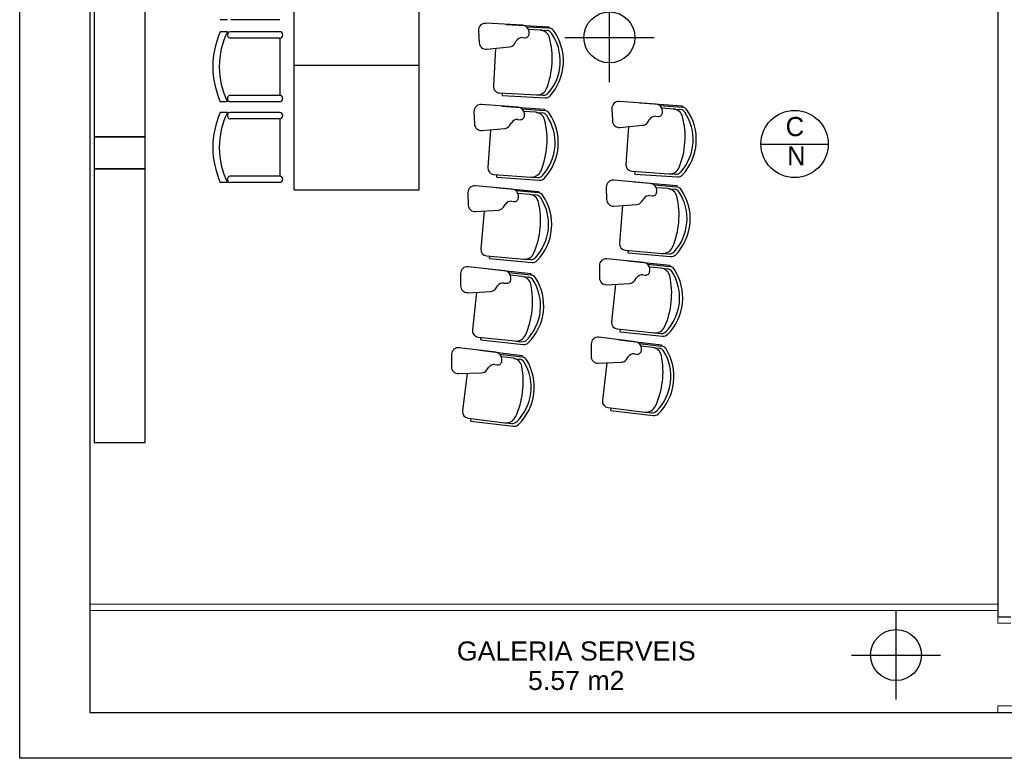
# Model space of a CAD drawing. Header units: metres. Extents: x -1 to 438, y -53 to 52.
# Tile 2 of 27: x 391.15 to 398.88, y 12.84 to 18.64. Entities that reach past the tile are written whole.
import ezdxf

# ---------------------------------------------------------------- set-up
doc = ezdxf.new("R2010")
doc.units = ezdxf.units.M
doc.linetypes.add('CONTINUA', pattern=[0])
for name, color, linetype, lineweight in [('PB MOBLES ACTUAL', 7, 'CONTINUA', 25), ('PB MURS ACTUAL', 7, 'CONTINUA', 25), ('PB TEXT ACTUAL', 7, 'CONTINUA', 25)]:
    doc.layers.add(name, color=color, linetype=linetype, lineweight=lineweight)
doc.styles.add('ARIAL', font='arial.ttf')
doc.styles.add('Century Gothic', font='txt')

msp = doc.modelspace()

# ---------------------------------------------------------------- linework, layer by layer
at = {"layer": 'PB MOBLES ACTUAL', "color": 180, "linetype": 'CONTINUA', "transparency": 33554687}
for p, q in [((393.302, 18.2834), (393.302, 19.2634)), ((394.282, 18.2834), (394.282, 19.2634)), ((392.7769, 18.6403), (392.7217, 18.6403)), ((393.1881, 18.6403), (392.8019, 18.6403)), ((394.7489, 18.5555), (394.7544, 18.4586)), ((395.095, 18.5961), (394.8049, 18.6117)), ((394.9669, 18.6032), (395.3008, 18.5853)), ((394.9669, 18.6032), (395.3008, 18.5853)), ((395.1252, 18.5847), (395.3002, 18.5753)), ((395.2319, 18.5589), (395.1439, 18.5636)), ((395.2392, 18.5585), (395.2832, 18.5562)), ((395.3008, 18.5853), (395.3002, 18.5753)), ((392.7769, 18.546), (392.7217, 18.546)), ((393.1881, 18.546), (392.8019, 18.546)), ((393.1881, 18.496), (392.8019, 18.496)), ((393.1881, 18.496), (393.1881, 18.046)), ((395.0936, 18.4996), (395.1121, 18.4985)), ((395.1456, 18.5311), (395.1453, 18.5443)), ((394.813, 18.4086), (394.9924, 18.4273)), ((394.8815, 18.4158), (394.8655, 18.1179)), ((395.0325, 18.4528), (395.0452, 18.4739)), ((393.302, 17.3034), (393.302, 18.2834)), ((393.302, 18.2834), (394.282, 18.2834)), ((393.302, 18.2834), (394.282, 18.2834)), ((394.282, 17.3034), (394.282, 18.2834)), ((393.1881, 18.046), (392.8019, 18.046)), ((394.9128, 18.0653), (395.2047, 18.0497)), ((394.937, 18.044), (394.938, 18.0639)), ((394.937, 18.044), (395.2708, 18.0261)), ((395.2119, 18.0493), (395.2559, 18.0469)), ((392.7769, 17.996), (392.7217, 17.996)), ((393.1881, 17.996), (392.8019, 17.996)), ((395.0599, 17.9529), (394.7701, 17.9736)), ((394.9319, 17.9622), (395.2654, 17.9384)), ((394.9319, 17.9622), (395.2654, 17.9384)), ((395.0899, 17.9409), (395.2647, 17.9284)), ((395.2654, 17.9384), (395.2647, 17.9284)), ((395.7958, 17.9426), (395.7998, 17.8456)), ((396.1424, 17.978), (395.8526, 17.9979)), ((396.0145, 17.9869), (396.348, 17.964)), ((396.0145, 17.9869), (396.348, 17.964)), ((396.1724, 17.9661), (396.3473, 17.9541)), ((396.2788, 17.9387), (396.1908, 17.9448)), ((396.2861, 17.9382), (396.33, 17.9352)), ((396.348, 17.964), (396.3473, 17.9541)), ((392.7769, 17.9121), (392.7217, 17.9121)), ((393.1881, 17.9121), (392.8019, 17.9121)), ((393.1881, 17.8621), (392.8019, 17.8621)), ((393.1881, 17.8621), (393.1881, 17.4121)), ((394.7131, 17.9185), (394.7168, 17.8214)), ((395.0568, 17.8563), (395.0752, 17.855)), ((395.1961, 17.9132), (395.1082, 17.9195)), ((395.1093, 17.887), (395.1093, 17.9001)), ((395.2034, 17.9127), (395.2473, 17.9096)), ((396.0777, 17.8356), (396.0908, 17.8565)), ((396.1396, 17.8814), (396.158, 17.8802)), ((396.1921, 17.9122), (396.192, 17.9254)), ((394.7746, 17.7704), (394.9543, 17.7859)), ((394.9948, 17.8107), (395.0079, 17.8316)), ((395.8576, 17.7948), (396.0373, 17.8107)), ((395.9262, 17.8009), (395.9058, 17.5033)), ((394.8432, 17.7764), (394.8219, 17.4788)), ((393.1881, 17.4121), (392.8019, 17.4121)), ((394.8682, 17.4254), (395.1598, 17.4045)), ((394.892, 17.4036), (394.8935, 17.4236)), ((394.892, 17.4036), (395.2255, 17.3798)), ((395.1671, 17.404), (395.2109, 17.4009)), ((395.9522, 17.4499), (396.2438, 17.4299)), ((395.9761, 17.4283), (395.9775, 17.4482)), ((395.9761, 17.4283), (396.3097, 17.4053)), ((396.2511, 17.4294), (396.295, 17.4264)), ((392.7769, 17.3621), (392.7217, 17.3621)), ((393.1881, 17.3621), (392.8019, 17.3621)), ((395.0133, 17.3104), (394.7239, 17.3362)), ((394.8855, 17.322), (395.2186, 17.2922)), ((394.8855, 17.322), (395.2186, 17.2922)), ((395.752, 17.3255), (395.7543, 17.2284)), ((396.0991, 17.3551), (395.8097, 17.3798)), ((395.9714, 17.3662), (396.3045, 17.3377)), ((395.9714, 17.3662), (396.3045, 17.3377)), ((396.129, 17.3426), (396.3037, 17.3277)), ((396.2349, 17.3135), (396.147, 17.321)), ((396.3045, 17.3377), (396.3037, 17.3277)), ((393.302, 17.3034), (394.282, 17.3034)), ((394.666, 17.2821), (394.668, 17.185)), ((395.0431, 17.2978), (395.2177, 17.2822)), ((395.1488, 17.2683), (395.061, 17.2762)), ((395.0616, 17.2436), (395.0617, 17.2567)), ((395.1561, 17.2676), (395.1999, 17.2637)), ((395.2186, 17.2922), (395.2177, 17.2822)), ((396.0948, 17.2586), (396.1131, 17.257)), ((396.1477, 17.2885), (396.1478, 17.3016)), ((396.2421, 17.3129), (396.286, 17.3091)), ((394.9457, 17.1693), (394.9592, 17.19)), ((395.0085, 17.2139), (395.0269, 17.2122)), ((395.8113, 17.1767), (395.9913, 17.1896)), ((395.88, 17.1816), (395.8546, 16.8844)), ((396.0321, 17.2138), (396.0455, 17.2345)), ((394.7248, 17.133), (394.9048, 17.1453)), ((394.7935, 17.1377), (394.7669, 16.8406)), ((394.8123, 16.7864), (395.1034, 16.7603)), ((394.8357, 16.7642), (394.8375, 16.7841)), ((395.9001, 16.8303), (396.1914, 16.8054)), ((395.9236, 16.8082), (395.9253, 16.8281)), ((395.9236, 16.8082), (396.2568, 16.7797)), ((396.1986, 16.8047), (396.2425, 16.801)), ((394.9552, 16.6688), (394.6664, 16.6998)), ((394.8357, 16.7642), (395.1687, 16.7344)), ((395.1107, 16.7597), (395.1545, 16.7558)), ((395.6978, 16.7093), (395.6985, 16.6121)), ((396.0454, 16.7329), (395.7564, 16.7626)), ((395.9179, 16.7462), (396.2505, 16.7121)), ((395.9179, 16.7462), (396.2505, 16.7121)), ((396.0751, 16.72), (396.2495, 16.7022)), ((396.1805, 16.6891), (396.0927, 16.6981)), ((396.2505, 16.7121), (396.2495, 16.7022)), ((394.6075, 16.6468), (394.6078, 16.5496)), ((394.8277, 16.6826), (395.1602, 16.6469)), ((394.8277, 16.6826), (395.1602, 16.6469)), ((394.9848, 16.6557), (395.1591, 16.637)), ((395.09, 16.6243), (395.0023, 16.6337)), ((395.0973, 16.6235), (395.141, 16.6188)), ((395.1602, 16.6469), (395.1591, 16.637)), ((396.0394, 16.6366), (396.0578, 16.6347)), ((396.0929, 16.6655), (396.0932, 16.6787)), ((396.1877, 16.6884), (396.2315, 16.6839)), ((394.8852, 16.529), (394.899, 16.5494)), ((394.9488, 16.5724), (394.9671, 16.5704)), ((395.0023, 16.6011), (395.0027, 16.6143)), ((395.7547, 16.5594), (395.9348, 16.5693)), ((395.8234, 16.5632), (395.793, 16.2664)), ((395.976, 16.5928), (395.9898, 16.6133)), ((394.6636, 16.4966), (394.8438, 16.5057)), ((394.7324, 16.5001), (394.7005, 16.2035)), ((395.8376, 16.2116), (396.1284, 16.1818)), ((395.8608, 16.1891), (395.8628, 16.209)), ((395.8608, 16.1891), (396.1934, 16.155)), ((396.1357, 16.181), (396.1795, 16.1766)), ((394.7449, 16.1484), (395.0356, 16.1172)), ((394.7679, 16.1258), (394.7701, 16.1457)), ((394.7679, 16.1258), (395.1004, 16.0901)), ((395.0428, 16.1164), (395.0866, 16.1117)), ((395.6333, 16.094), (395.6324, 15.9968)), ((395.9813, 16.1118), (395.6928, 16.1463)), ((395.854, 16.1272), (396.186, 16.0876)), ((395.854, 16.1272), (396.186, 16.0876)), ((396.0107, 16.0984), (396.1848, 16.0776)), ((396.186, 16.0876), (396.1848, 16.0776)), ((394.5377, 16.0125), (394.5362, 15.9154)), ((394.8858, 16.0283), (394.5975, 16.0645)), ((394.7585, 16.0445), (395.0903, 16.0028)), ((394.7585, 16.0445), (395.0903, 16.0028)), ((394.9151, 16.0147), (395.0891, 15.9929)), ((395.0903, 16.0028), (395.0891, 15.9929)), ((395.9737, 16.0156), (395.992, 16.0133)), ((396.0276, 16.0436), (396.0281, 16.0568)), ((396.1156, 16.0658), (396.028, 16.0762)), ((396.1228, 16.0649), (396.1665, 16.0597)), ((394.8776, 15.9321), (394.8959, 15.9298)), ((394.9317, 15.9599), (394.9323, 15.973)), ((395.0198, 15.9815), (394.9322, 15.9924)), ((395.027, 15.9805), (395.0706, 15.9751)), ((395.6877, 15.9432), (395.8679, 15.9501)), ((395.7565, 15.9458), (395.7211, 15.6496)), ((395.9096, 15.9729), (395.9236, 15.9931)), ((394.5911, 15.8614), (394.7715, 15.8673)), ((394.66, 15.8636), (394.6228, 15.5677)), ((394.8132, 15.8898), (394.8274, 15.9099)), ((395.7648, 15.594), (396.055, 15.5594)), ((395.7875, 15.5712), (395.7899, 15.591)), ((395.7875, 15.5712), (396.1195, 15.5315)), ((396.0623, 15.5585), (396.106, 15.5533)), ((394.6662, 15.5118), (394.9563, 15.4754)), ((394.6888, 15.4888), (394.6913, 15.5087)), ((394.6888, 15.4888), (395.0206, 15.4472)), ((394.9635, 15.4745), (395.0071, 15.469))]:
    msp.add_line(p, q, dxfattribs=at)
at = {"layer": 'PB MOBLES ACTUAL', "linetype": 'CONTINUA', "transparency": 33554687}
for points in [[(391.7318, 19.8696), (391.7318, 17.7196), (392.1318, 17.7196), (392.1318, 19.8696), (391.7318, 19.8696)], [(391.7318, 17.4696), (392.1318, 17.4696), (392.1318, 17.7196), (391.7318, 17.7196), (391.7318, 17.4696)], [(391.7318, 17.4696), (391.7318, 15.3196), (392.1318, 15.3196), (392.1318, 17.4696), (391.7318, 17.4696)]]:
    msp.add_lwpolyline(points, close=True, dxfattribs=at)
at = {"layer": 'PB MOBLES ACTUAL', "color": 180, "linetype": 'CONTINUA', "transparency": 33554687}
for centre, radius, start, end in [((394.802, 18.5585), 0.0532, 86.93452, 183.22192), ((395.0921, 18.543), 0.0532, 1.37333, 86.93452), ((395.2277, 18.479), 0.08, 15.17642, 86.93452), ((395.2805, 18.5063), 0.05, 34.87533, 86.93453), ((395.2976, 18.5254), 0.05, 35.8197, 86.93453), ((395.0069, 18.3156), 0.4084, 356.93452, 35.8197), ((393.3379, 18.271), 0.6748, 155.94939, 204.05061), ((393.3379, 18.271), 0.6248, 153.886, 206.114), ((392.8019, 18.521), 0.025, 89.99945, 269.99989), ((393.1881, 18.521), 0.025, 270, 90), ((395.0908, 18.4464), 0.0532, 86.88503, 148.92101), ((395.1138, 18.5303), 0.0318, 266.88503, 1.37333), ((394.6927, 18.3339), 0.6343, 356.80142, 15.17642), ((395.0069, 18.3156), 0.3834, 356.93452, 34.87533), ((394.8075, 18.4615), 0.0532, 183.22192, 275.9468), ((394.9869, 18.4802), 0.0532, 275.9468, 328.92101), ((394.6925, 18.331), 0.6343, 338.69263, 357.06763), ((395.0069, 18.3156), 0.3834, 318.99372, 356.93452), ((395.0069, 18.3156), 0.4084, 318.04935, 356.93452), ((394.9154, 18.1152), 0.05, 176.93452, 266.93453), ((395.209, 18.1295), 0.08, 266.93453, 338.69263), ((392.8019, 18.021), 0.025, 89.99993, 270.00066), ((393.1881, 18.021), 0.025, 270.00051, 90.00003), ((395.2586, 18.0968), 0.05, 266.93453, 318.99372), ((395.2735, 18.076), 0.05, 266.93453, 318.04935), ((394.7663, 17.9205), 0.0532, 85.9127, 182.20009), ((395.0561, 17.8998), 0.0532, 0.35151, 85.9127), ((395.8489, 17.9448), 0.0532, 86.07009, 182.35748), ((396.1388, 17.9249), 0.0532, 0.5089, 86.07009), ((396.2733, 17.8589), 0.08, 14.31199, 86.07009), ((396.3265, 17.8853), 0.05, 34.01089, 86.07009), ((396.3439, 17.9042), 0.05, 34.95526, 86.07009), ((393.3379, 17.6371), 0.6748, 155.94939, 204.05061), ((393.3379, 17.6371), 0.6248, 153.886, 206.114), ((392.8019, 17.8871), 0.025, 89.99945, 269.99989), ((393.1881, 17.8871), 0.025, 270, 90), ((395.053, 17.8033), 0.0532, 85.8632, 147.89919), ((395.0775, 17.8868), 0.0318, 265.8632, 0.35151), ((395.1904, 17.8334), 0.08, 14.1546, 85.9127), ((395.2437, 17.8597), 0.05, 33.8535, 85.9127), ((395.2612, 17.8785), 0.05, 34.79787, 85.9127), ((394.9668, 17.674), 0.3834, 355.9127, 33.8535), ((394.9668, 17.674), 0.4084, 355.9127, 34.79787), ((396.1359, 17.8284), 0.0532, 86.02059, 148.05658), ((396.1602, 17.9119), 0.0318, 266.02059, 0.5089), ((395.7362, 17.7219), 0.6343, 355.93699, 14.31199), ((396.0502, 17.6988), 0.3834, 356.07009, 34.01089), ((396.0502, 17.6988), 0.4084, 356.07009, 34.95526), ((394.77, 17.8234), 0.0532, 182.20009, 274.92497), ((394.9497, 17.8389), 0.0532, 274.92497, 327.89919), ((394.6529, 17.6979), 0.6343, 355.7796, 14.1546), ((395.8529, 17.8478), 0.0532, 182.35748, 275.08236), ((396.0326, 17.8637), 0.0532, 275.08236, 328.05658), ((394.6527, 17.6949), 0.6343, 337.6708, 356.0458), ((394.9668, 17.674), 0.3834, 317.9719, 355.9127), ((394.9668, 17.674), 0.4084, 317.02753, 355.9127), ((395.736, 17.7189), 0.6343, 337.82819, 356.20319), ((396.0502, 17.6988), 0.3834, 318.12929, 356.07009), ((396.0502, 17.6988), 0.4084, 317.18492, 356.07009), ((394.8718, 17.4752), 0.05, 175.9127, 265.9127), ((395.9556, 17.4998), 0.05, 176.07009, 266.07009), ((396.2493, 17.5097), 0.08, 266.07009, 337.82819), ((392.8019, 17.3871), 0.025, 89.99993, 270.00066), ((393.1881, 17.3871), 0.025, 270.00051, 90.00003), ((395.1655, 17.4843), 0.08, 265.9127, 337.6708), ((395.2145, 17.4508), 0.05, 265.9127, 317.9719), ((395.2291, 17.4297), 0.05, 265.9127, 317.02753), ((396.2984, 17.4763), 0.05, 266.07009, 318.12929), ((396.3131, 17.4552), 0.05, 266.07009, 317.18492), ((394.7192, 17.2832), 0.0532, 84.89088, 181.17827), ((395.8051, 17.3268), 0.0532, 85.10837, 181.39576), ((396.0946, 17.3021), 0.0532, 359.54718, 85.10837), ((396.2994, 17.2779), 0.05, 33.99354, 85.10837), ((395.0085, 17.2574), 0.0532, 359.32968, 84.89088), ((395.0297, 17.2439), 0.0318, 264.84138, 359.32968), ((395.1417, 17.1886), 0.08, 13.13277, 84.89087), ((395.1955, 17.2139), 0.05, 32.83168, 84.89087), ((395.2132, 17.2324), 0.05, 33.77605, 84.89087), ((394.9153, 17.0332), 0.3834, 354.89088, 32.83168), ((394.9153, 17.0332), 0.4084, 354.89088, 33.77605), ((396.0902, 17.2056), 0.0532, 85.05888, 147.09486), ((396.1159, 17.2887), 0.0318, 265.05888, 359.54718), ((396.228, 17.2338), 0.08, 13.35027, 85.10837), ((396.2817, 17.2593), 0.05, 33.04917, 85.10837), ((395.6887, 17.1058), 0.6343, 354.97527, 13.35027), ((396.0022, 17.0775), 0.3834, 355.10837, 33.04917), ((396.0022, 17.0775), 0.4084, 355.10837, 33.99354), ((394.7212, 17.1861), 0.0532, 181.17827, 273.90315), ((394.9011, 17.1984), 0.0532, 273.90315, 326.87736), ((395.0037, 17.1609), 0.0532, 84.84138, 146.87736), ((394.6019, 17.0627), 0.6343, 354.75777, 13.13277), ((395.8075, 17.2297), 0.0532, 181.39576, 274.12064), ((395.9874, 17.2427), 0.0532, 274.12064, 327.09486), ((395.6884, 17.1029), 0.6343, 336.86648, 355.24148), ((396.0022, 17.0775), 0.3834, 317.16757, 355.10837), ((396.0022, 17.0775), 0.4084, 316.2232, 355.10837), ((394.6016, 17.0597), 0.6343, 336.64898, 355.02398), ((394.9153, 17.0332), 0.3834, 316.95007, 354.89088), ((394.9153, 17.0332), 0.4084, 316.0057, 354.89088), ((395.9044, 16.8801), 0.05, 175.10837, 265.10837), ((396.1982, 16.8851), 0.08, 265.10837, 336.86648), ((394.8167, 16.8362), 0.05, 174.89088, 264.89087), ((395.1105, 16.84), 0.08, 264.89087, 336.64898), ((396.2467, 16.8508), 0.05, 265.10837, 317.16757), ((396.261, 16.8295), 0.05, 265.10837, 316.2232), ((394.6607, 16.6469), 0.0532, 83.86905, 180.15644), ((395.159, 16.8056), 0.05, 264.89088, 316.95007), ((395.1732, 16.7842), 0.05, 264.89087, 316.0057), ((395.751, 16.7097), 0.0532, 84.14666, 180.43405), ((396.04, 16.68), 0.0532, 358.58546, 84.14666), ((396.2444, 16.6524), 0.05, 33.03183, 84.14666), ((394.9496, 16.6159), 0.0532, 358.30786, 83.86905), ((395.0815, 16.5448), 0.08, 12.11095, 83.86905), ((395.1538, 16.5873), 0.05, 32.75422, 83.86905), ((396.034, 16.5836), 0.0532, 84.09716, 146.13314), ((396.061, 16.6663), 0.0318, 264.09716, 358.58546), ((396.1723, 16.6095), 0.08, 12.38855, 84.14666), ((396.2264, 16.6342), 0.05, 32.08746, 84.14666), ((395.6309, 16.4906), 0.6343, 354.01355, 12.38855), ((395.9439, 16.457), 0.3834, 354.14666, 32.08746), ((395.9439, 16.457), 0.4084, 354.14666, 33.03183), ((394.661, 16.5498), 0.0532, 180.15644, 272.88132), ((394.943, 16.5195), 0.0532, 83.81955, 145.85554), ((394.9705, 16.6021), 0.0318, 263.81955, 358.30786), ((395.1357, 16.5691), 0.05, 31.80985, 83.86905), ((394.5395, 16.4285), 0.6343, 353.73595, 12.11095), ((394.8523, 16.3934), 0.3834, 353.86905, 31.80985), ((394.8523, 16.3934), 0.4084, 353.86905, 32.75422), ((395.7517, 16.6125), 0.0532, 180.43405, 273.15893), ((395.9319, 16.6225), 0.0532, 273.15893, 326.13314), ((394.8411, 16.5588), 0.0532, 272.88132, 325.85554), ((395.6306, 16.4877), 0.6343, 335.90476, 354.27976), ((395.9439, 16.457), 0.3834, 316.20585, 354.14666), ((395.9439, 16.457), 0.4084, 315.26148, 354.14666), ((394.5392, 16.4255), 0.6343, 335.62715, 354.00215), ((394.8523, 16.3934), 0.3834, 315.92825, 353.86905), ((394.8523, 16.3934), 0.4084, 314.98388, 353.86905), ((395.8427, 16.2613), 0.05, 174.14666, 264.14666), ((394.7503, 16.1982), 0.05, 173.86905, 263.86905), ((395.0441, 16.1968), 0.08, 263.86905, 335.62715), ((396.1366, 16.2614), 0.08, 264.14666, 335.90476), ((396.1846, 16.2263), 0.05, 264.14666, 316.20585), ((396.1985, 16.2048), 0.05, 264.14666, 315.26148), ((395.0919, 16.1615), 0.05, 263.86905, 315.92825), ((395.1057, 16.1399), 0.05, 263.86905, 314.98388), ((395.6865, 16.0935), 0.0532, 83.18494, 179.47233), ((395.975, 16.059), 0.0532, 357.62375, 83.18494), ((394.5909, 16.0117), 0.0532, 82.84722, 179.13462), ((394.8792, 15.9755), 0.0532, 357.28603, 82.84722), ((395.9673, 15.9627), 0.0532, 83.13544, 145.17143), ((395.9958, 16.045), 0.0318, 263.13544, 357.62375), ((396.1061, 15.9863), 0.08, 11.42683, 83.18494), ((396.1605, 16.01), 0.05, 31.12574, 83.18494), ((395.5627, 15.8765), 0.6343, 353.05183, 11.42683), ((396.1789, 16.028), 0.05, 32.07011, 83.18494), ((395.8751, 15.8377), 0.3834, 353.18494, 31.12574), ((395.8751, 15.8377), 0.4084, 353.18494, 32.07011), ((394.8709, 15.8793), 0.0532, 82.79773, 144.83371), ((394.8999, 15.9614), 0.0318, 262.79773, 357.28603), ((395.0098, 15.9021), 0.08, 11.08912, 82.84723), ((395.0644, 15.9255), 0.05, 30.78803, 82.84722), ((395.0828, 15.9433), 0.05, 31.7324, 82.84722), ((394.778, 15.7548), 0.3834, 352.84722, 30.78803), ((394.778, 15.7548), 0.4084, 352.84722, 31.7324), ((395.6856, 15.9963), 0.0532, 179.47233, 272.19721), ((395.8659, 16.0033), 0.0532, 272.19721, 325.17143), ((394.5894, 15.9146), 0.0532, 179.13462, 271.8595), ((394.7697, 15.9204), 0.0532, 271.8595, 324.83371), ((394.4658, 15.7955), 0.6343, 352.71412, 11.08912), ((395.5624, 15.8736), 0.6343, 334.94304, 353.31804), ((395.8751, 15.8377), 0.3834, 315.24414, 353.18494), ((395.8751, 15.8377), 0.4084, 314.29977, 353.18494), ((394.4654, 15.7925), 0.6343, 334.60533, 352.98033), ((394.778, 15.7548), 0.3834, 314.90642, 352.84722), ((394.778, 15.7548), 0.4084, 313.96205, 352.84722), ((395.7707, 15.6437), 0.05, 173.18494, 263.18494), ((394.6724, 15.5614), 0.05, 172.84723, 262.84722), ((396.0645, 15.6388), 0.08, 263.18494, 334.94304), ((396.1119, 15.6029), 0.05, 263.18494, 315.24414), ((396.1255, 15.5812), 0.05, 263.18494, 314.29977), ((394.9662, 15.5548), 0.08, 262.84723, 334.60533), ((395.0134, 15.5186), 0.05, 262.84722, 314.90642), ((395.0268, 15.4968), 0.05, 262.84722, 313.96205)]:
    msp.add_arc(centre, radius, start, end, dxfattribs=at)
at = {"layer": 'PB MURS ACTUAL', "transparency": 33554687}
for p, q in [((391.1466, 12.8399), (391.1466, 52.4931)), ((391.6964, 28.2608), (391.6964, 13.2008)), ((398.8264, 20.5108), (398.8264, 13.9508)), ((398.8264, 13.9508), (398.9264, 13.9508)), ((391.6964, 13.2008), (410.2764, 13.2008)), ((424.2897, 12.8399), (391.1466, 12.8399))]:
    msp.add_line(p, q, dxfattribs=at)
at = {"layer": 'PB MURS ACTUAL', "color": 180, "linetype": 'CONTINUA', "transparency": 33554687}
for p, q in [((395.7764, 18.1508), (395.7764, 18.8508)), ((395.4264, 18.5008), (396.1264, 18.5008)), ((398.0264, 13.3008), (398.0264, 14.0008)), ((397.6764, 13.6508), (398.3764, 13.6508))]:
    msp.add_line(p, q, dxfattribs=at)
at = {"layer": 'PB MURS ACTUAL', "color": 7, "linetype": 'CONTINUA', "lineweight": 25, "transparency": 33554687}
msp.add_line((396.966, 17.6641), (397.494, 17.6641), dxfattribs=at)
at = {"layer": 'PB MURS ACTUAL', "linetype": 'CONTINUA', "lineweight": 13, "transparency": 33554687}
for p, q in [((398.8264, 14.0508), (391.6964, 14.0508)), ((398.8264, 14.0008), (391.6964, 14.0008)), ((398.8264, 13.9508), (398.8264, 13.9008)), ((398.9264, 13.9008), (398.8264, 13.9008)), ((399.5764, 13.2508), (398.8264, 13.2508)), ((398.8264, 13.2508), (398.8264, 13.2008))]:
    msp.add_line(p, q, dxfattribs=at)
at = {"layer": 'PB MURS ACTUAL', "transparency": 33554687}
for centre in [(395.7764, 18.5008), (398.0264, 13.6508)]:
    msp.add_circle(centre, 0.2, dxfattribs=at)
at = {"layer": 'PB MURS ACTUAL', "color": 7, "linetype": 'CONTINUA', "lineweight": 25, "transparency": 33554687}
msp.add_circle((397.23, 17.6641), 0.264, dxfattribs=at)

# ---------------------------------------------------------------- texts
at = {"layer": 'PB MURS ACTUAL', "color": 7, "linetype": 'CONTINUA', "lineweight": 25, "transparency": 33554687, "char_height": 0.15, "attachment_point": 7, "style": 'Century Gothic'}
for s, insert, width in [('C', (397.1598, 17.7239), 0.245), ('N', (397.1711, 17.4966), 0.23)]:
    msp.add_mtext(s, dxfattribs=dict(at, insert=insert, width=width))
at = {"layer": 'PB TEXT ACTUAL', "transparency": 33554687, "char_height": 0.15, "attachment_point": 8, "style": 'ARIAL'}
for s, insert, width in [('\\W1.00;GALERIA SERVEIS', (395.516, 13.6056), 1.95251), ('\\W1.00;5.57 m2', (395.516, 13.3746), 0.835058)]:
    msp.add_mtext(s, dxfattribs=dict(at, insert=insert, width=width))

doc.saveas('drawing.dxf')
